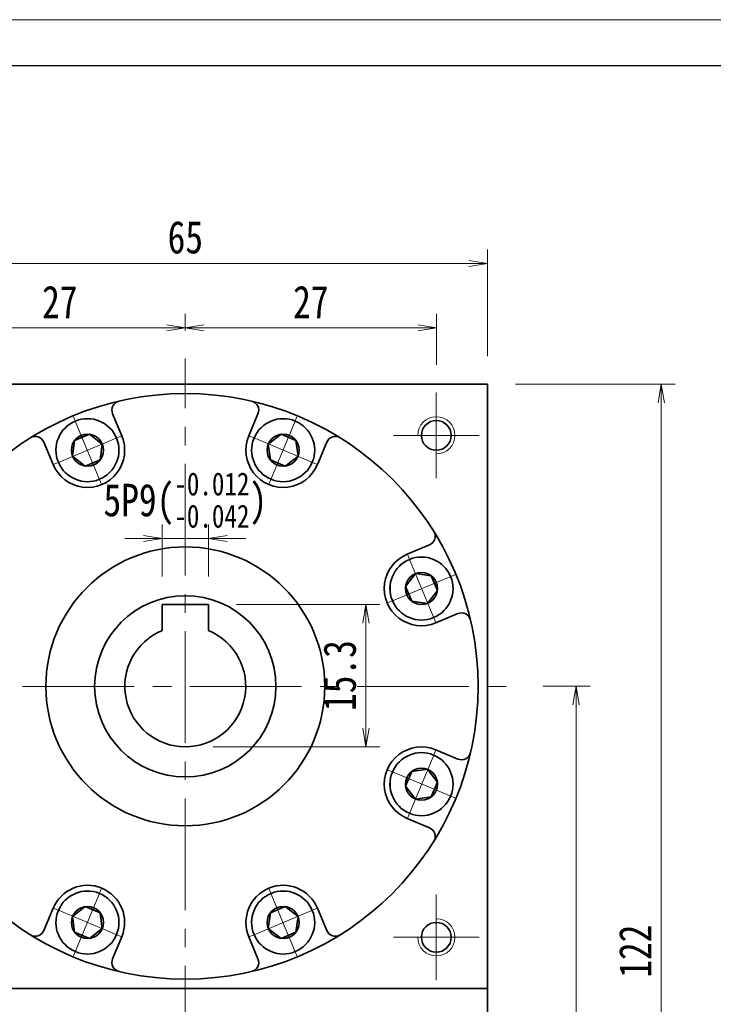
# Model space of a CAD drawing. Header units: millimetres. Extents: x -2 to 442, y 0 to 295.
# Tile 5 of 5: x 253 to 327, y 189 to 295. Entities that reach past the tile are written whole.
import ezdxf

# ---------------------------------------------------------------- set-up
doc = ezdxf.new("R2010")
doc.units = ezdxf.units.MM
doc.linetypes.add('点画线', pattern=[18, 12, -2, 2, -2])
for name, color, linetype, lineweight in [('中心线层', 1, '点画线', 18), ('图框_外框线', 7, 'Continuous', 18), ('尺寸线层', 3, 'Continuous', 18), ('粗实线层', 7, 'Continuous', 35)]:
    doc.layers.add(name, color=color, linetype=linetype, lineweight=lineweight)
doc.styles.add('宋体', font='txt', dxfattribs={"width": 0.8})
doc.dimstyles.new('A水平标注$0', dxfattribs={"dimtxt": 3.5, "dimasz": 2, "dimexe": 1.5, "dimexo": 3, "dimgap": 1.1, "dimtad": 1, "dimtoh": 1, "dimdec": 4, "dimdsep": 46, "dimtxsty": '宋体', "dimblk": 'OPEN', "dimcen": 3, "dimclrd": 3, "dimclre": 3, "dimclrt": 6, "dimadec": 0, "dimazin": 0, "dimtm": 1e-09, "dimtfac": 1, "dimtdec": 4, "dimtix": 1, "dimtmove": 0, "dimatfit": 3, "dimldrblk": 'OPEN', "dimfxl": 0, "dimlwd": 13, "dimlwe": 13, "dimarcsym": 0})

# ---------------------------------------------------------------- blocks, each defined once
blk = doc.blocks.new('_Open')
at = {"color": 0, "linetype": 'ByBlock', "lineweight": -2}
for p, q in [((-1, 0.167), (0, 0)), ((-1, -0.167), (0, 0)), ((0, 0), (-1, 0))]:
    blk.add_line(p, q, dxfattribs=at)
blk = doc.blocks.new('*D11')
at = {"layer": 'Defpoints', "color": 0}
for p in [(270.54, 262.27), (270.54, 258.98), (243.54, 255.31)]:
    blk.add_point(p, dxfattribs=at)
at = {"layer": '尺寸线层', "color": 3, "lineweight": 13}
for p, q in [((243.54, 258.31), (243.54, 263.77)), ((270.54, 261.98), (270.54, 263.77)), ((245.54, 262.27), (268.54, 262.27))]:
    blk.add_line(p, q, dxfattribs=at)
at = {"layer": '尺寸线层', "color": 3, "lineweight": 13, "xscale": 2, "yscale": 2, "zscale": 2, "rotation": 180}
blk.add_blockref('_Open', (243.54, 262.27), dxfattribs=at)
at = {"layer": '尺寸线层', "color": 3, "lineweight": 13, "xscale": 2, "yscale": 2, "zscale": 2}
blk.add_blockref('_Open', (270.54, 262.27), dxfattribs=at)
at = {"layer": '尺寸线层', "color": 6, "insert": (257.04, 265.06), "char_height": 3.5, "attachment_point": 5, "style": '宋体'}
blk.add_mtext('27', dxfattribs=at)
blk = doc.blocks.new('*D12')
at = {"layer": 'Defpoints', "color": 0}
for p in [(297.54, 262.27), (270.54, 258.98), (297.54, 255.31)]:
    blk.add_point(p, dxfattribs=at)
at = {"layer": '尺寸线层', "color": 3, "lineweight": 13}
for p, q in [((270.54, 261.98), (270.54, 263.77)), ((297.54, 258.31), (297.54, 263.77)), ((272.54, 262.27), (295.54, 262.27))]:
    blk.add_line(p, q, dxfattribs=at)
at = {"layer": '尺寸线层', "color": 3, "lineweight": 13, "xscale": 2, "yscale": 2, "zscale": 2, "rotation": 180}
blk.add_blockref('_Open', (270.54, 262.27), dxfattribs=at)
at = {"layer": '尺寸线层', "color": 3, "lineweight": 13, "xscale": 2, "yscale": 2, "zscale": 2}
blk.add_blockref('_Open', (297.54, 262.27), dxfattribs=at)
at = {"layer": '尺寸线层', "color": 6, "insert": (284.04, 265.06), "char_height": 3.5, "attachment_point": 5, "style": '宋体'}
blk.add_mtext('27', dxfattribs=at)
blk = doc.blocks.new('*D16')
at = {"layer": 'Defpoints', "color": 0}
for p in [(303.04, 269.19), (238.04, 256.21), (303.04, 256.21)]:
    blk.add_point(p, dxfattribs=at)
at = {"layer": '尺寸线层', "color": 3, "lineweight": 13}
for p, q in [((238.04, 259.21), (238.04, 270.69)), ((303.04, 259.21), (303.04, 270.69)), ((240.04, 269.19), (301.04, 269.19))]:
    blk.add_line(p, q, dxfattribs=at)
at = {"layer": '尺寸线层', "color": 3, "lineweight": 13, "xscale": 2, "yscale": 2, "zscale": 2, "rotation": 180}
blk.add_blockref('_Open', (238.04, 269.19), dxfattribs=at)
at = {"layer": '尺寸线层', "color": 3, "lineweight": 13, "xscale": 2, "yscale": 2, "zscale": 2}
blk.add_blockref('_Open', (303.04, 269.19), dxfattribs=at)
at = {"layer": '尺寸线层', "color": 6, "insert": (270.54, 272), "char_height": 3.5, "attachment_point": 5, "style": '宋体'}
blk.add_mtext('65', dxfattribs=at)
blk = doc.blocks.new('*X5')
at = {"layer": '中心线层', "linetype": '点画线', "lineweight": 18}
for p, q in [((0, -3.89), (0, 3.89)), ((-3.89, 0), (3.89, 0))]:
    blk.add_line(p, q, dxfattribs=at)
at = {"layer": '粗实线层'}
for p, q in [((-1.73, 0), (-0.87, 1.5)), ((-0.87, 1.5), (0.87, 1.5)), ((1.73, 0), (0.87, 1.5)), ((1.73, 0), (0.87, 1.5)), ((-1.73, 0), (-0.87, -1.5)), ((1.73, 0), (0.87, -1.5)), ((-0.87, -1.5), (0.87, -1.5))]:
    blk.add_line(p, q, dxfattribs=at)
blk.add_circle((0, 0), 1.73, dxfattribs=at)
for start, end in [(0, 180), (180, 360)]:
    blk.add_arc((0, 0), 3.39, start, end, dxfattribs=at)
blk = doc.blocks.new('*D17')
at = {"layer": 'Defpoints', "color": 0}
for p in [(268.04, 239.61), (268.04, 232.51), (273.04, 232.51)]:
    blk.add_point(p, dxfattribs=at)
at = {"layer": '尺寸线层', "color": 3, "lineweight": 13}
for p, q in [((268.04, 235.51), (268.04, 241.11)), ((273.04, 235.51), (273.04, 241.11)), ((266.04, 239.61), (264.04, 239.61)), ((273.04, 239.61), (268.04, 239.61)), ((275.04, 239.61), (277.04, 239.61))]:
    blk.add_line(p, q, dxfattribs=at)
at = {"layer": '尺寸线层', "color": 3, "lineweight": 13, "xscale": 2, "yscale": 2, "zscale": 2}
blk.add_blockref('_Open', (268.04, 239.61), dxfattribs=at)
at = {"layer": '尺寸线层', "color": 3, "lineweight": 13, "xscale": 2, "yscale": 2, "zscale": 2, "rotation": 180}
blk.add_blockref('_Open', (273.04, 239.61), dxfattribs=at)
at = {"layer": '尺寸线层', "color": 6, "insert": (270.54, 243.75), "char_height": 3.5, "attachment_point": 5, "style": '宋体'}
blk.add_mtext('{\\A1;\\A1;5P9({\\H0.707107x;\\S-0.012^ -0.042;})}', dxfattribs=at)
blk = doc.blocks.new('*D18')
at = {"layer": 'Defpoints', "color": 0}
for p in [(273.04, 232.51), (270.54, 217.21), (289.97, 217.21)]:
    blk.add_point(p, dxfattribs=at)
at = {"layer": '尺寸线层', "color": 3, "lineweight": 13}
for p, q in [((276.04, 232.51), (291.47, 232.51)), ((289.97, 230.51), (289.97, 219.21)), ((273.54, 217.21), (291.47, 217.21))]:
    blk.add_line(p, q, dxfattribs=at)
at = {"layer": '尺寸线层', "color": 3, "lineweight": 13, "xscale": 2, "yscale": 2, "zscale": 2}
for p, rotation in [((289.97, 232.51), 90), ((289.97, 217.21), 270)]:
    blk.add_blockref('_Open', p, dxfattribs=dict(at, rotation=rotation))
at = {"layer": '尺寸线层', "color": 6, "insert": (287.16, 224.86), "char_height": 3.5, "attachment_point": 5, "rotation": 90, "style": '宋体'}
blk.add_mtext('15.3', dxfattribs=at)
blk = doc.blocks.new('*D24')
at = {"layer": 'Defpoints', "color": 0}
for p in [(306.04, 223.71), (303.04, 134.21), (312.57, 134.21)]:
    blk.add_point(p, dxfattribs=at)
at = {"layer": '尺寸线层', "color": 3, "lineweight": 13}
for p, q in [((309.04, 223.71), (314.07, 223.71)), ((312.57, 221.71), (312.57, 136.21)), ((306.04, 134.21), (314.07, 134.21))]:
    blk.add_line(p, q, dxfattribs=at)
at = {"layer": '尺寸线层', "color": 3, "lineweight": 13, "xscale": 2, "yscale": 2, "zscale": 2}
for p, rotation in [((312.57, 223.71), 90), ((312.57, 134.21), 270)]:
    blk.add_blockref('_Open', p, dxfattribs=dict(at, rotation=rotation))
at = {"layer": '尺寸线层', "color": 6, "insert": (309.76, 178.96), "char_height": 3.5, "attachment_point": 5, "rotation": 90, "style": '宋体'}
blk.add_mtext('89.5', dxfattribs=at)
blk = doc.blocks.new('*D25')
at = {"layer": 'Defpoints', "color": 0}
for p in [(303.04, 256.21), (303.04, 134.21), (321.74, 134.21)]:
    blk.add_point(p, dxfattribs=at)
at = {"layer": '尺寸线层', "color": 3, "lineweight": 13}
for p, q in [((306.04, 256.21), (323.24, 256.21)), ((321.74, 254.21), (321.74, 136.21)), ((306.04, 134.21), (323.24, 134.21))]:
    blk.add_line(p, q, dxfattribs=at)
at = {"layer": '尺寸线层', "color": 3, "lineweight": 13, "xscale": 2, "yscale": 2, "zscale": 2}
for p, rotation in [((321.74, 256.21), 90), ((321.74, 134.21), 270)]:
    blk.add_blockref('_Open', p, dxfattribs=dict(at, rotation=rotation))
at = {"layer": '尺寸线层', "color": 6, "insert": (318.93, 195.21), "char_height": 3.5, "attachment_point": 5, "rotation": 90, "style": '宋体'}
blk.add_mtext('122', dxfattribs=at)

msp = doc.modelspace()

# ---------------------------------------------------------------- linework, layer by layer
at = {"layer": '中心线层'}
for p, q in [((270.53776, 127.6307), (270.53776, 258.97796)), ((297.53776, 255.3057), (297.53776, 246.1057)), ((292.93776, 250.7057), (302.13776, 250.7057)), ((235.03776, 223.7057), (306.03776, 223.7057)), ((297.53776, 201.3057), (297.53776, 192.1057)), ((302.13776, 196.7057), (292.93776, 196.7057))]:
    msp.add_line(p, q, dxfattribs=at)
at = {"layer": '粗实线层'}
for p, q in [((238.03776, 256.2057), (303.03776, 256.2057)), ((303.03776, 191.2057), (303.03776, 256.2057)), ((263.70949, 250.64313), (262.71934, 253.03355)), ((277.36604, 250.64313), (278.35619, 253.03355)), ((256.31845, 247.58166), (255.32831, 249.97208)), ((284.75708, 247.58166), (285.74722, 249.97208)), ((294.41372, 237.92502), (296.80414, 238.91516)), ((273.03776, 232.5057), (268.03776, 232.5057)), ((268.03776, 232.5057), (268.03776, 229.7057)), ((273.03776, 232.5057), (273.03776, 229.7057)), ((297.47519, 230.53398), (299.86561, 231.52413)), ((297.47519, 216.87743), (299.86561, 215.88728)), ((294.41372, 209.48639), (296.80414, 208.49625)), ((256.31845, 199.82975), (255.32831, 197.43933)), ((284.75708, 199.82975), (285.74722, 197.43933)), ((263.70949, 196.76828), (262.71934, 194.37786)), ((277.36604, 196.76828), (278.35619, 194.37786)), ((238.03776, 191.2057), (303.03776, 191.2057)), ((303.03776, 191.2057), (303.03776, 159.2057))]:
    msp.add_line(p, q, dxfattribs=at)
for centre, radius in [((270.53776, 223.7057), 31.5), ((297.53776, 250.7057), 1.6), ((270.53776, 223.7057), 15), ((270.53776, 223.7057), 9.75), ((297.53776, 196.7057), 1.6)]:
    msp.add_circle(centre, radius, dxfattribs=at)
for centre, radius, start, end in [((263.64322, 253.41623), 1, 103.0645374, 202.5000542), ((277.43231, 253.41623), 1, 337.4999458, 76.9354625), ((254.40443, 249.5894), 1, 22.4999458, 121.9354625), ((260.01397, 249.11239), 4, 202.5, 22.5), ((281.06156, 249.11239), 4, 157.5, 337.5), ((286.6711, 249.5894), 1, 58.0645374, 157.5000542), ((296.42146, 239.83904), 1, 292.4999458, 31.9354625), ((295.94445, 234.2295), 4, 112.5, 292.5), ((300.24829, 230.60025), 1, 13.0645374, 112.5000542), ((270.53776, 223.7057), 6.5, 112.6198649, 67.3801351), ((295.94445, 213.18191), 4, 67.5, 247.5), ((300.24829, 216.81116), 1, 247.4999458, 346.9354625), ((296.42146, 207.57237), 1, 328.0645374, 67.5000542), ((260.01397, 198.29902), 4, 337.5, 157.5), ((281.06156, 198.29902), 4, 22.5, 202.5), ((254.40443, 197.82201), 1, 238.0645374, 337.5000542), ((286.6711, 197.82201), 1, 202.4999458, 301.9354625), ((263.64322, 193.99518), 1, 157.4999458, 256.9354625), ((277.43231, 193.99518), 1, 283.0645374, 22.5000542)]:
    msp.add_arc(centre, radius, start, end, dxfattribs=at)
at = {"layer": '粗实线层', "lineweight": 18}
for centre, start, end in [((297.53776, 250.7057), 270, 180), ((297.53776, 196.7057), 180, 90)]:
    msp.add_arc(centre, 2, start, end, dxfattribs=at)

# ---------------------------------------------------------------- dimensions: what is measured, and where the dimension line sits
at = {"layer": '尺寸线层'}
for base, p1, p2, picture, middle in [((303.03776, 269.18781), (238.03776, 256.2057), (303.03776, 256.2057), '*D16', (270.53776, 271.9987)), ((270.53776, 262.26992), (243.53776, 255.3057), (270.53776, 258.97796), '*D11', (257.03776, 265.06127)), ((297.53776, 262.26992), (270.53776, 258.97796), (297.53776, 255.3057), '*D12', (284.03776, 265.06127))]:
    dim = msp.add_linear_dim(base=base, p1=p1, p2=p2, dimstyle='A水平标注$0', override={"dimblk": 'Open', "dimtfill": 1, "dimtfillclr": 256}, dxfattribs=at)
    dim.commit()
    dim.dimension.update_dxf_attribs({"geometry": picture, "text_midpoint": middle})
for base, p1, picture, middle in [((321.73555, 134.2057), (303.03776, 256.2057), '*D25', (318.93443, 195.2057)), ((312.57063, 134.2057), (306.03776, 223.7057), '*D24', (309.75974, 178.9557))]:
    dim = msp.add_linear_dim(base=base, p1=p1, p2=(303.03776, 134.2057), angle=270, dimstyle='A水平标注$0', dxfattribs=at)
    dim.commit()
    dim.dimension.update_dxf_attribs({"geometry": picture, "text_midpoint": middle})
dim = msp.add_linear_dim(base=(289.96612, 217.2057), p1=(273.03776, 232.5057), p2=(270.53776, 217.2057), angle=270, dimstyle='A水平标注$0', override={"dimblk": 'Open', "dimtfill": 1, "dimtfillclr": 256}, dxfattribs=at)
dim.commit()
dim.dimension.update_dxf_attribs({"geometry": '*D18', "text_midpoint": (287.15523, 224.8557)})

# ---------------------------------------------------------------- next in the draw order: wipeouts: each hides what was drawn before it
for points in [[(263.14592, 250.40969), (263.13781, 250.42911), (263.12957, 250.44849), (263.12121, 250.46781), (263.11273, 250.48708), (263.10414, 250.50629), (263.09542, 250.52546), (263.08659, 250.54456), (263.07764, 250.56362), (263.06856, 250.58261), (263.05938, 250.60155), (263.05007, 250.62044), (263.04065, 250.63926), (263.03111, 250.65803), (263.02145, 250.67673), (263.01168, 250.69538), (263.00179, 250.71396), (262.99179, 250.73249), (262.98167, 250.75095), (262.97144, 250.76935), (262.96109, 250.78768), (262.95063, 250.80595), (262.94006, 250.82415), (262.92937, 250.84229), (262.91857, 250.86036), (262.90766, 250.87836), (262.89664, 250.8963), (262.8855, 250.91417), (262.87426, 250.93196), (262.86291, 250.94969), (262.85144, 250.96735), (262.85144, 250.96735), (262.76285, 251.09627), (262.66839, 251.22098), (262.56829, 251.34119), (262.46275, 251.45666), (262.35199, 251.56713), (262.23626, 251.67238), (262.11579, 251.77218), (261.99085, 251.86631), (261.86169, 251.95458), (261.72861, 252.03679), (261.59187, 252.11278), (261.45177, 252.18238), (261.30861, 252.24544), (261.16269, 252.30183), (261.01433, 252.35143), (260.86383, 252.39413), (260.71153, 252.42985), (260.55774, 252.4585), (260.4028, 252.48002), (260.24702, 252.49437), (260.09075, 252.50152), (259.93431, 252.50146), (259.77805, 252.49417), (259.62229, 252.47969), (259.46736, 252.45803), (259.31359, 252.42925), (259.16132, 252.39341), (259.01086, 252.35058), (258.86254, 252.30086), (258.71667, 252.24434), (258.71667, 252.24434), (258.57357, 252.18116), (258.43353, 252.11144), (258.29685, 252.03534), (258.16383, 251.95301), (258.03476, 251.86463), (257.90989, 251.77039), (257.78951, 251.67049), (257.67386, 251.56515), (257.5632, 251.45458), (257.45776, 251.33902), (257.35776, 251.21872), (257.26341, 251.09394), (257.17492, 250.96494), (257.09248, 250.83199), (257.01626, 250.69538), (256.94643, 250.5554), (256.88312, 250.41235), (256.82648, 250.26652), (256.77663, 250.11825), (256.73367, 249.96782), (256.6977, 249.81558), (256.66879, 249.66184), (256.64701, 249.50693), (256.63239, 249.35118), (256.62497, 249.19492), (256.62478, 249.03849), (256.63179, 248.88221), (256.64601, 248.72642), (256.66741, 248.57146), (256.69592, 248.41765), (256.69592, 248.41765), (256.7003, 248.39706), (256.70481, 248.37649), (256.70944, 248.35596), (256.7142, 248.33545), (256.71909, 248.31497), (256.72411, 248.29453), (256.72925, 248.27411), (256.73452, 248.25373), (256.73991, 248.23338), (256.74543, 248.21307), (256.75108, 248.19279), (256.75686, 248.17255), (256.76276, 248.15234), (256.76878, 248.13217), (256.77493, 248.11203), (256.7812, 248.09194), (256.7876, 248.07188), (256.79413, 248.05187), (256.80077, 248.03189), (256.80755, 248.01196), (256.81444, 247.99207), (256.82146, 247.97222), (256.8286, 247.95242), (256.83587, 247.93266), (256.84325, 247.91295), (256.85076, 247.89328), (256.85839, 247.87366), (256.86615, 247.85409), (256.87402, 247.83457), (256.88202, 247.81509), (256.88202, 247.81509), (256.95421, 247.65296), (257.03478, 247.49482), (257.12352, 247.34112), (257.22018, 247.19227), (257.3245, 247.04869), (257.43619, 246.91076), (257.55495, 246.77887), (257.68045, 246.65337), (257.81234, 246.53462), (257.95027, 246.42292), (258.09385, 246.3186), (258.2427, 246.22194), (258.3964, 246.1332), (258.55454, 246.05263), (258.71667, 245.98044), (258.88236, 245.91684), (259.05116, 245.86199), (259.22259, 245.81606), (259.39619, 245.77916), (259.57149, 245.75139), (259.74799, 245.73284), (259.92523, 245.72355), (260.10271, 245.72355), (260.27995, 245.73284), (260.45645, 245.75139), (260.63175, 245.77916), (260.80535, 245.81606), (260.97678, 245.86199), (261.14558, 245.91684), (261.31127, 245.98044), (261.31127, 245.98044), (261.4734, 246.05263), (261.63154, 246.1332), (261.78524, 246.22194), (261.93409, 246.3186), (262.07767, 246.42292), (262.2156, 246.53462), (262.34749, 246.65337), (262.47299, 246.77887), (262.59175, 246.91076), (262.70344, 247.04869), (262.80776, 247.19227), (262.90442, 247.34112), (262.99316, 247.49482), (263.07373, 247.65296), (263.14592, 247.81509), (263.20952, 247.98079), (263.26437, 248.14958), (263.3103, 248.32101), (263.3472, 248.49461), (263.37497, 248.66991), (263.39352, 248.84642), (263.40281, 249.02365), (263.40281, 249.20113), (263.39352, 249.37837), (263.37497, 249.55488), (263.3472, 249.73017), (263.3103, 249.90377), (263.26437, 250.0752), (263.20952, 250.244)], [(284.19351, 247.81509), (284.20151, 247.83457), (284.20938, 247.85409), (284.21713, 247.87366), (284.22477, 247.89328), (284.23227, 247.91295), (284.23966, 247.93266), (284.24693, 247.95242), (284.25407, 247.97222), (284.26109, 247.99207), (284.26798, 248.01196), (284.27475, 248.03189), (284.2814, 248.05187), (284.28793, 248.07188), (284.29432, 248.09194), (284.3006, 248.11203), (284.30675, 248.13217), (284.31277, 248.15234), (284.31867, 248.17255), (284.32445, 248.19279), (284.33009, 248.21307), (284.33562, 248.23338), (284.34101, 248.25373), (284.34628, 248.27411), (284.35142, 248.29453), (284.35644, 248.31497), (284.36133, 248.33545), (284.36609, 248.35596), (284.37072, 248.37649), (284.37523, 248.39706), (284.3796, 248.41765), (284.3796, 248.41765), (284.40812, 248.57146), (284.42951, 248.72642), (284.44374, 248.88221), (284.45075, 249.03849), (284.45055, 249.19492), (284.44314, 249.35118), (284.42852, 249.50693), (284.40674, 249.66184), (284.37783, 249.81558), (284.34185, 249.96782), (284.2989, 250.11825), (284.24905, 250.26652), (284.19241, 250.41235), (284.1291, 250.5554), (284.05927, 250.69538), (283.98305, 250.83199), (283.9006, 250.96494), (283.81212, 251.09394), (283.71777, 251.21872), (283.61777, 251.33902), (283.51233, 251.45458), (283.40166, 251.56515), (283.28602, 251.67049), (283.16564, 251.77039), (283.04077, 251.86463), (282.91169, 251.95301), (282.77868, 252.03534), (282.642, 252.11144), (282.50196, 252.18116), (282.35886, 252.24434), (282.35886, 252.24434), (282.21299, 252.30086), (282.06466, 252.35058), (281.91421, 252.39341), (281.76193, 252.42925), (281.60817, 252.45803), (281.45324, 252.47969), (281.29748, 252.49417), (281.14121, 252.50146), (280.98478, 252.50152), (280.82851, 252.49437), (280.67273, 252.48002), (280.51779, 252.4585), (280.364, 252.42985), (280.21169, 252.39413), (280.0612, 252.35143), (279.91284, 252.30183), (279.76692, 252.24544), (279.62376, 252.18238), (279.48366, 252.11278), (279.34692, 252.03679), (279.21383, 251.95458), (279.08468, 251.86631), (278.95974, 251.77218), (278.83927, 251.67238), (278.72354, 251.56713), (278.61278, 251.45666), (278.50724, 251.34119), (278.40713, 251.22098), (278.31268, 251.09627), (278.22409, 250.96735), (278.22409, 250.96735), (278.21262, 250.94969), (278.20127, 250.93196), (278.19002, 250.91417), (278.17889, 250.8963), (278.16787, 250.87836), (278.15696, 250.86036), (278.14616, 250.84229), (278.13547, 250.82415), (278.1249, 250.80595), (278.11444, 250.78768), (278.10409, 250.76935), (278.09386, 250.75095), (278.08374, 250.73249), (278.07374, 250.71396), (278.06385, 250.69538), (278.05408, 250.67673), (278.04442, 250.65803), (278.03488, 250.63926), (278.02546, 250.62044), (278.01615, 250.60155), (278.00696, 250.58261), (277.99789, 250.56362), (277.98894, 250.54456), (277.98011, 250.52546), (277.97139, 250.50629), (277.96279, 250.48708), (277.95432, 250.46781), (277.94596, 250.44849), (277.93772, 250.42911), (277.92961, 250.40969), (277.92961, 250.40969), (277.866, 250.244), (277.81116, 250.0752), (277.76522, 249.90377), (277.72832, 249.73017), (277.70056, 249.55488), (277.68201, 249.37837), (277.67272, 249.20113), (277.67272, 249.02365), (277.68201, 248.84642), (277.70056, 248.66991), (277.72832, 248.49461), (277.76522, 248.32101), (277.81116, 248.14958), (277.866, 247.98079), (277.92961, 247.81509), (278.00179, 247.65296), (278.08237, 247.49482), (278.17111, 247.34112), (278.26777, 247.19227), (278.37209, 247.04869), (278.48378, 246.91076), (278.60254, 246.77887), (278.72804, 246.65337), (278.85993, 246.53462), (278.99786, 246.42292), (279.14144, 246.3186), (279.29029, 246.22194), (279.44399, 246.1332), (279.60213, 246.05263), (279.76426, 245.98044), (279.76426, 245.98044), (279.92995, 245.91684), (280.09875, 245.86199), (280.27018, 245.81606), (280.44378, 245.77916), (280.61907, 245.75139), (280.79558, 245.73284), (280.97282, 245.72355), (281.1503, 245.72355), (281.32754, 245.73284), (281.50404, 245.75139), (281.67934, 245.77916), (281.85294, 245.81606), (282.02437, 245.86199), (282.19316, 245.91684), (282.35886, 245.98044), (282.52099, 246.05263), (282.67913, 246.1332), (282.83283, 246.22194), (282.98168, 246.3186), (283.12526, 246.42292), (283.26319, 246.53462), (283.39508, 246.65337), (283.52058, 246.77887), (283.63933, 246.91076), (283.75103, 247.04869), (283.85535, 247.19227), (283.95201, 247.34112), (284.04075, 247.49482), (284.12132, 247.65296)], [(297.24175, 231.09755), (297.26117, 231.10566), (297.28055, 231.1139), (297.29987, 231.12226), (297.31914, 231.13073), (297.33835, 231.13933), (297.35752, 231.14805), (297.37662, 231.15688), (297.39568, 231.16583), (297.41467, 231.1749), (297.43361, 231.18409), (297.4525, 231.1934), (297.47132, 231.20282), (297.49009, 231.21236), (297.50879, 231.22202), (297.52744, 231.23179), (297.54602, 231.24168), (297.56455, 231.25168), (297.58301, 231.2618), (297.6014, 231.27203), (297.61974, 231.28238), (297.63801, 231.29284), (297.65621, 231.30341), (297.67435, 231.3141), (297.69242, 231.3249), (297.71042, 231.33581), (297.72836, 231.34683), (297.74622, 231.35796), (297.76402, 231.36921), (297.78175, 231.38056), (297.7994, 231.39203), (297.7994, 231.39203), (297.92833, 231.48062), (298.05304, 231.57507), (298.17325, 231.67518), (298.28872, 231.78072), (298.39919, 231.89148), (298.50444, 232.00721), (298.60424, 232.12768), (298.69837, 232.25262), (298.78664, 232.38177), (298.86885, 232.51486), (298.94484, 232.6516), (299.01444, 232.7917), (299.0775, 232.93486), (299.13389, 233.08078), (299.18349, 233.22914), (299.22619, 233.37963), (299.26191, 233.53194), (299.29056, 233.68573), (299.31208, 233.84067), (299.32643, 233.99645), (299.33358, 234.15272), (299.33352, 234.30915), (299.32623, 234.46542), (299.31175, 234.62118), (299.29009, 234.77611), (299.26131, 234.92987), (299.22547, 235.08215), (299.18264, 235.23261), (299.13292, 235.38093), (299.0764, 235.5268), (299.0764, 235.5268), (299.01322, 235.6699), (298.9435, 235.80994), (298.8674, 235.94662), (298.78507, 236.07963), (298.69669, 236.20871), (298.60245, 236.33358), (298.50255, 236.45396), (298.39721, 236.5696), (298.28664, 236.68027), (298.17108, 236.78571), (298.05078, 236.88571), (297.926, 236.98006), (297.797, 237.06854), (297.66405, 237.15099), (297.52744, 237.22721), (297.38746, 237.29704), (297.24441, 237.36035), (297.09858, 237.41699), (296.9503, 237.46684), (296.79988, 237.50979), (296.64764, 237.54577), (296.4939, 237.57468), (296.33899, 237.59646), (296.18324, 237.61108), (296.02698, 237.61849), (295.87055, 237.61869), (295.71427, 237.61168), (295.55848, 237.59746), (295.40352, 237.57606), (295.24971, 237.54754), (295.24971, 237.54754), (295.22911, 237.54317), (295.20855, 237.53866), (295.18802, 237.53403), (295.16751, 237.52927), (295.14703, 237.52438), (295.12659, 237.51936), (295.10617, 237.51422), (295.08579, 237.50895), (295.06544, 237.50356), (295.04513, 237.49803), (295.02485, 237.49239), (295.00461, 237.48661), (294.9844, 237.48071), (294.96423, 237.47469), (294.94409, 237.46854), (294.924, 237.46227), (294.90394, 237.45587), (294.88393, 237.44934), (294.86395, 237.44269), (294.84402, 237.43592), (294.82413, 237.42903), (294.80428, 237.42201), (294.78448, 237.41487), (294.76472, 237.4076), (294.74501, 237.40022), (294.72534, 237.39271), (294.70572, 237.38507), (294.68615, 237.37732), (294.66663, 237.36945), (294.64715, 237.36145), (294.64715, 237.36145), (294.48502, 237.28926), (294.32688, 237.20869), (294.17318, 237.11995), (294.02433, 237.02329), (293.88075, 236.91897), (293.74282, 236.80728), (293.61093, 236.68852), (293.48543, 236.56302), (293.36668, 236.43113), (293.25498, 236.2932), (293.15066, 236.14962), (293.054, 236.00077), (292.96526, 235.84707), (292.88469, 235.68893), (292.8125, 235.5268), (292.7489, 235.3611), (292.69405, 235.19231), (292.64812, 235.02088), (292.61122, 234.84728), (292.58345, 234.67198), (292.5649, 234.49548), (292.55561, 234.31824), (292.55561, 234.14076), (292.5649, 233.96352), (292.58345, 233.78702), (292.61122, 233.61172), (292.64812, 233.43812), (292.69405, 233.26669), (292.7489, 233.09789), (292.8125, 232.9322), (292.8125, 232.9322), (292.88469, 232.77007), (292.96526, 232.61193), (293.054, 232.45823), (293.15066, 232.30938), (293.25498, 232.1658), (293.36668, 232.02787), (293.48543, 231.89598), (293.61093, 231.77048), (293.74282, 231.65172), (293.88075, 231.54003), (294.02433, 231.43571), (294.17318, 231.33905), (294.32688, 231.25031), (294.48502, 231.16973), (294.64715, 231.09755), (294.81285, 231.03394), (294.98164, 230.9791), (295.15307, 230.93317), (295.32667, 230.89626), (295.50197, 230.8685), (295.67848, 230.84995), (295.85571, 230.84066), (296.03319, 230.84066), (296.21043, 230.84995), (296.38694, 230.8685), (296.56223, 230.89626), (296.73583, 230.93317), (296.90726, 230.9791), (297.07606, 231.03394)], [(294.64715, 210.04996), (294.66663, 210.04196), (294.68615, 210.03409), (294.70572, 210.02634), (294.72534, 210.0187), (294.74501, 210.01119), (294.76472, 210.00381), (294.78448, 209.99654), (294.80428, 209.9894), (294.82413, 209.98238), (294.84402, 209.97549), (294.86395, 209.96871), (294.88393, 209.96207), (294.90394, 209.95554), (294.924, 209.94914), (294.94409, 209.94287), (294.96423, 209.93672), (294.9844, 209.9307), (295.00461, 209.9248), (295.02485, 209.91902), (295.04513, 209.91338), (295.06544, 209.90785), (295.08579, 209.90246), (295.10617, 209.89719), (295.12659, 209.89205), (295.14703, 209.88703), (295.16751, 209.88214), (295.18802, 209.87738), (295.20855, 209.87275), (295.22911, 209.86824), (295.24971, 209.86386), (295.24971, 209.86386), (295.40352, 209.83535), (295.55848, 209.81395), (295.71427, 209.79973), (295.87055, 209.79272), (296.02698, 209.79292), (296.18324, 209.80033), (296.33899, 209.81495), (296.4939, 209.83673), (296.64764, 209.86564), (296.79988, 209.90162), (296.9503, 209.94457), (297.09858, 209.99442), (297.24441, 210.05106), (297.38746, 210.11437), (297.52744, 210.1842), (297.66405, 210.26042), (297.797, 210.34287), (297.926, 210.43135), (298.05078, 210.5257), (298.17108, 210.6257), (298.28664, 210.73114), (298.39721, 210.8418), (298.50255, 210.95745), (298.60245, 211.07783), (298.69669, 211.2027), (298.78507, 211.33177), (298.8674, 211.46479), (298.9435, 211.60147), (299.01322, 211.74151), (299.0764, 211.88461), (299.0764, 211.88461), (299.13292, 212.03048), (299.18264, 212.1788), (299.22547, 212.32926), (299.26131, 212.48153), (299.29009, 212.6353), (299.31175, 212.79023), (299.32623, 212.94599), (299.33352, 213.10226), (299.33358, 213.25869), (299.32643, 213.41496), (299.31208, 213.57074), (299.29056, 213.72568), (299.26191, 213.87947), (299.22619, 214.03177), (299.18349, 214.18227), (299.13389, 214.33063), (299.0775, 214.47655), (299.01444, 214.61971), (298.94484, 214.75981), (298.86885, 214.89655), (298.78664, 215.02963), (298.69837, 215.15879), (298.60424, 215.28373), (298.50444, 215.4042), (298.39919, 215.51993), (298.28872, 215.63069), (298.17325, 215.73623), (298.05304, 215.83634), (297.92833, 215.93079), (297.7994, 216.01938), (297.7994, 216.01938), (297.78175, 216.03085), (297.76402, 216.0422), (297.74622, 216.05345), (297.72836, 216.06458), (297.71042, 216.0756), (297.69242, 216.08651), (297.67435, 216.09731), (297.65621, 216.108), (297.63801, 216.11857), (297.61974, 216.12903), (297.6014, 216.13938), (297.58301, 216.14961), (297.56455, 216.15973), (297.54602, 216.16973), (297.52744, 216.17962), (297.50879, 216.18939), (297.49009, 216.19905), (297.47132, 216.20859), (297.4525, 216.21801), (297.43361, 216.22732), (297.41467, 216.2365), (297.39568, 216.24558), (297.37662, 216.25453), (297.35752, 216.26336), (297.33835, 216.27208), (297.31914, 216.28067), (297.29987, 216.28915), (297.28055, 216.29751), (297.26117, 216.30575), (297.24175, 216.31386), (297.24175, 216.31386), (297.07606, 216.37746), (296.90726, 216.43231), (296.73583, 216.47824), (296.56223, 216.51514), (296.38694, 216.54291), (296.21043, 216.56146), (296.03319, 216.57075), (295.85571, 216.57075), (295.67848, 216.56146), (295.50197, 216.54291), (295.32667, 216.51514), (295.15307, 216.47824), (294.98164, 216.43231), (294.81285, 216.37746), (294.64715, 216.31386), (294.48502, 216.24167), (294.32688, 216.1611), (294.17318, 216.07236), (294.02433, 215.9757), (293.88075, 215.87138), (293.74282, 215.75969), (293.61093, 215.64093), (293.48543, 215.51543), (293.36668, 215.38354), (293.25498, 215.24561), (293.15066, 215.10203), (293.054, 214.95318), (292.96526, 214.79948), (292.88469, 214.64134), (292.8125, 214.47921), (292.8125, 214.47921), (292.7489, 214.31352), (292.69405, 214.14472), (292.64812, 213.97329), (292.61122, 213.79969), (292.58345, 213.62439), (292.5649, 213.44789), (292.55561, 213.27065), (292.55561, 213.09317), (292.5649, 212.91593), (292.58345, 212.73943), (292.61122, 212.56413), (292.64812, 212.39053), (292.69405, 212.2191), (292.7489, 212.05031), (292.8125, 211.88461), (292.88469, 211.72248), (292.96526, 211.56434), (293.054, 211.41064), (293.15066, 211.26179), (293.25498, 211.11821), (293.36668, 210.98028), (293.48543, 210.84839), (293.61093, 210.72289), (293.74282, 210.60413), (293.88075, 210.49244), (294.02433, 210.38812), (294.17318, 210.29146), (294.32688, 210.20272), (294.48502, 210.12215)], [(256.88202, 199.59631), (256.87402, 199.57684), (256.86615, 199.55732), (256.85839, 199.53775), (256.85076, 199.51813), (256.84325, 199.49846), (256.83587, 199.47875), (256.8286, 199.45899), (256.82146, 199.43918), (256.81444, 199.41934), (256.80755, 199.39945), (256.80077, 199.37952), (256.79413, 199.35954), (256.7876, 199.33953), (256.7812, 199.31947), (256.77493, 199.29938), (256.76878, 199.27924), (256.76276, 199.25907), (256.75686, 199.23886), (256.75108, 199.21862), (256.74543, 199.19834), (256.73991, 199.17802), (256.73452, 199.15768), (256.72925, 199.13729), (256.72411, 199.11688), (256.71909, 199.09644), (256.7142, 199.07596), (256.70944, 199.05545), (256.70481, 199.03492), (256.7003, 199.01435), (256.69592, 198.99376), (256.69592, 198.99376), (256.66741, 198.83995), (256.64601, 198.68498), (256.63179, 198.5292), (256.62478, 198.37292), (256.62497, 198.21649), (256.63239, 198.06023), (256.64701, 197.90448), (256.66879, 197.74957), (256.6977, 197.59583), (256.73367, 197.44359), (256.77663, 197.29316), (256.82648, 197.14489), (256.88312, 196.99906), (256.94643, 196.85601), (257.01626, 196.71603), (257.09248, 196.57942), (257.17492, 196.44647), (257.26341, 196.31747), (257.35776, 196.19269), (257.45776, 196.07239), (257.5632, 195.95683), (257.67386, 195.84626), (257.78951, 195.74092), (257.90989, 195.64102), (258.03476, 195.54678), (258.16383, 195.4584), (258.29685, 195.37607), (258.43353, 195.29997), (258.57357, 195.23025), (258.71667, 195.16707), (258.71667, 195.16707), (258.86254, 195.11055), (259.01086, 195.06083), (259.16132, 195.018), (259.31359, 194.98216), (259.46736, 194.95338), (259.62229, 194.93172), (259.77805, 194.91724), (259.93431, 194.90995), (260.09075, 194.90989), (260.24702, 194.91704), (260.4028, 194.93139), (260.55774, 194.95291), (260.71153, 194.98156), (260.86383, 195.01728), (261.01433, 195.05998), (261.16269, 195.10958), (261.30861, 195.16597), (261.45177, 195.22903), (261.59187, 195.29863), (261.72861, 195.37462), (261.86169, 195.45683), (261.99085, 195.5451), (262.11579, 195.63923), (262.23626, 195.73903), (262.35199, 195.84428), (262.46275, 195.95475), (262.56829, 196.07022), (262.66839, 196.19043), (262.76285, 196.31514), (262.85144, 196.44406), (262.85144, 196.44406), (262.86291, 196.46172), (262.87426, 196.47945), (262.8855, 196.49724), (262.89664, 196.51511), (262.90766, 196.53305), (262.91857, 196.55105), (262.92937, 196.56912), (262.94006, 196.58726), (262.95063, 196.60546), (262.96109, 196.62373), (262.97144, 196.64206), (262.98167, 196.66046), (262.99179, 196.67892), (263.00179, 196.69745), (263.01168, 196.71603), (263.02145, 196.73468), (263.03111, 196.75338), (263.04065, 196.77215), (263.05007, 196.79097), (263.05938, 196.80986), (263.06856, 196.8288), (263.07764, 196.84779), (263.08659, 196.86685), (263.09542, 196.88595), (263.10414, 196.90512), (263.11273, 196.92433), (263.12121, 196.9436), (263.12957, 196.96292), (263.13781, 196.9823), (263.14592, 197.00172), (263.14592, 197.00172), (263.20952, 197.16741), (263.26437, 197.33621), (263.3103, 197.50764), (263.3472, 197.68124), (263.37497, 197.85653), (263.39352, 198.03304), (263.40281, 198.21028), (263.40281, 198.38776), (263.39352, 198.56499), (263.37497, 198.7415), (263.3472, 198.9168), (263.3103, 199.0904), (263.26437, 199.26183), (263.20952, 199.43062), (263.14592, 199.59631), (263.07373, 199.75845), (262.99316, 199.91659), (262.90442, 200.07029), (262.80776, 200.21913), (262.70344, 200.36272), (262.59175, 200.50065), (262.47299, 200.63254), (262.34749, 200.75804), (262.2156, 200.87679), (262.07767, 200.98849), (261.93409, 201.09281), (261.78524, 201.18947), (261.63154, 201.27821), (261.4734, 201.35878), (261.31127, 201.43097), (261.31127, 201.43097), (261.14558, 201.49457), (260.97678, 201.54942), (260.80535, 201.59535), (260.63175, 201.63225), (260.45645, 201.66002), (260.27995, 201.67857), (260.10271, 201.68786), (259.92523, 201.68786), (259.74799, 201.67857), (259.57149, 201.66002), (259.39619, 201.63225), (259.22259, 201.59535), (259.05116, 201.54942), (258.88236, 201.49457), (258.71667, 201.43097), (258.55454, 201.35878), (258.3964, 201.27821), (258.2427, 201.18947), (258.09385, 201.09281), (257.95027, 200.98849), (257.81234, 200.87679), (257.68045, 200.75804), (257.55495, 200.63254), (257.43619, 200.50065), (257.3245, 200.36272), (257.22018, 200.21913), (257.12352, 200.07029), (257.03478, 199.91659), (256.95421, 199.75845)], [(277.92961, 197.00172), (277.93772, 196.9823), (277.94596, 196.96292), (277.95432, 196.9436), (277.96279, 196.92433), (277.97139, 196.90512), (277.98011, 196.88595), (277.98894, 196.86685), (277.99789, 196.84779), (278.00696, 196.8288), (278.01615, 196.80986), (278.02546, 196.79097), (278.03488, 196.77215), (278.04442, 196.75338), (278.05408, 196.73468), (278.06385, 196.71603), (278.07374, 196.69745), (278.08374, 196.67892), (278.09386, 196.66046), (278.10409, 196.64206), (278.11444, 196.62373), (278.1249, 196.60546), (278.13547, 196.58726), (278.14616, 196.56912), (278.15696, 196.55105), (278.16787, 196.53305), (278.17889, 196.51511), (278.19002, 196.49724), (278.20127, 196.47945), (278.21262, 196.46172), (278.22409, 196.44406), (278.22409, 196.44406), (278.31268, 196.31514), (278.40713, 196.19043), (278.50724, 196.07022), (278.61278, 195.95475), (278.72354, 195.84428), (278.83927, 195.73903), (278.95974, 195.63923), (279.08468, 195.5451), (279.21383, 195.45683), (279.34692, 195.37462), (279.48366, 195.29863), (279.62376, 195.22903), (279.76692, 195.16597), (279.91284, 195.10958), (280.0612, 195.05998), (280.21169, 195.01728), (280.364, 194.98156), (280.51779, 194.95291), (280.67273, 194.93139), (280.82851, 194.91704), (280.98478, 194.90989), (281.14121, 194.90995), (281.29748, 194.91724), (281.45324, 194.93172), (281.60817, 194.95338), (281.76193, 194.98216), (281.91421, 195.018), (282.06466, 195.06083), (282.21299, 195.11055), (282.35886, 195.16707), (282.35886, 195.16707), (282.50196, 195.23025), (282.642, 195.29997), (282.77868, 195.37607), (282.91169, 195.4584), (283.04077, 195.54678), (283.16564, 195.64102), (283.28602, 195.74092), (283.40166, 195.84626), (283.51233, 195.95683), (283.61777, 196.07239), (283.71777, 196.19269), (283.81212, 196.31747), (283.9006, 196.44647), (283.98305, 196.57942), (284.05927, 196.71603), (284.1291, 196.85601), (284.19241, 196.99906), (284.24905, 197.14489), (284.2989, 197.29316), (284.34185, 197.44359), (284.37783, 197.59583), (284.40674, 197.74957), (284.42852, 197.90448), (284.44314, 198.06023), (284.45055, 198.21649), (284.45075, 198.37292), (284.44374, 198.5292), (284.42951, 198.68498), (284.40812, 198.83995), (284.3796, 198.99376), (284.3796, 198.99376), (284.37523, 199.01435), (284.37072, 199.03492), (284.36609, 199.05545), (284.36133, 199.07596), (284.35644, 199.09644), (284.35142, 199.11688), (284.34628, 199.13729), (284.34101, 199.15768), (284.33562, 199.17802), (284.33009, 199.19834), (284.32445, 199.21862), (284.31867, 199.23886), (284.31277, 199.25907), (284.30675, 199.27924), (284.3006, 199.29938), (284.29432, 199.31947), (284.28793, 199.33953), (284.2814, 199.35954), (284.27475, 199.37952), (284.26798, 199.39945), (284.26109, 199.41934), (284.25407, 199.43918), (284.24693, 199.45899), (284.23966, 199.47875), (284.23227, 199.49846), (284.22477, 199.51813), (284.21713, 199.53775), (284.20938, 199.55732), (284.20151, 199.57684), (284.19351, 199.59631), (284.19351, 199.59631), (284.12132, 199.75845), (284.04075, 199.91659), (283.95201, 200.07029), (283.85535, 200.21913), (283.75103, 200.36272), (283.63933, 200.50065), (283.52058, 200.63254), (283.39508, 200.75804), (283.26319, 200.87679), (283.12526, 200.98849), (282.98168, 201.09281), (282.83283, 201.18947), (282.67913, 201.27821), (282.52099, 201.35878), (282.35886, 201.43097), (282.19316, 201.49457), (282.02437, 201.54942), (281.85294, 201.59535), (281.67934, 201.63225), (281.50404, 201.66002), (281.32754, 201.67857), (281.1503, 201.68786), (280.97282, 201.68786), (280.79558, 201.67857), (280.61907, 201.66002), (280.44378, 201.63225), (280.27018, 201.59535), (280.09875, 201.54942), (279.92995, 201.49457), (279.76426, 201.43097), (279.76426, 201.43097), (279.60213, 201.35878), (279.44399, 201.27821), (279.29029, 201.18947), (279.14144, 201.09281), (278.99786, 200.98849), (278.85993, 200.87679), (278.72804, 200.75804), (278.60254, 200.63254), (278.48378, 200.50065), (278.37209, 200.36272), (278.26777, 200.21913), (278.17111, 200.07029), (278.08237, 199.91659), (278.00179, 199.75845), (277.92961, 199.59631), (277.866, 199.43062), (277.81116, 199.26183), (277.76522, 199.0904), (277.72832, 198.9168), (277.70056, 198.7415), (277.68201, 198.56499), (277.67272, 198.38776), (277.67272, 198.21028), (277.68201, 198.03304), (277.70056, 197.85653), (277.72832, 197.68124), (277.76522, 197.50764), (277.81116, 197.33621), (277.866, 197.16741)]]:
    msp.add_wipeout(points).dxf.layer = '粗实线层'

# ---------------------------------------------------------------- next in the draw order: linework, layer by layer
at = {"layer": '图框_外框线', "color": 3}
msp.add_lwpolyline([(0, 0), (417.77026, 0), (417.77026, 295.42325), (0, 295.42325)], close=True, dxfattribs=at)
at = {"layer": '图框_外框线', "color": 3, "lineweight": 25}
msp.add_lwpolyline([(24.86728, 4.97346), (412.7968, 4.97346), (412.7968, 290.4498), (24.86728, 290.4498)], close=True, dxfattribs=at)

# ---------------------------------------------------------------- next in the draw order: block references
at = {"layer": '粗实线层'}
for p, rotation in [((260.01397, 249.11239), 22.5), ((281.06156, 249.11239), 337.5000000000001), ((295.94445, 234.2295), 292.5000000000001), ((295.94445, 213.18191), 247.5000000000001), ((260.01397, 198.29902), 157.5000000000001), ((281.06156, 198.29902), 202.4999999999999)]:
    msp.add_blockref('*X5', p, dxfattribs=dict(at, rotation=rotation))

# ---------------------------------------------------------------- next in the draw order: dimensions: what is measured, and where the dimension line sits
at = {"layer": '尺寸线层'}
dim = msp.add_linear_dim(base=(268.03776, 239.6071), p1=(273.03776, 232.5057), p2=(268.03776, 232.5057), text='{\\A1;\\A1;5P9({\\H0.707107x;\\S-0.012^ -0.042;})}', dimstyle='A水平标注$0', override={"dimblk": 'Open', "dimtp": -0.012, "dimtm": 0.042, "dimtdec": 3, "dimtfill": 1, "dimtfillclr": 256, "dimtzin": 8}, dxfattribs=at)
dim.commit()
dim.dimension.update_dxf_attribs({"geometry": '*D17', "text_midpoint": (270.53776, 243.75423)})

doc.saveas('drawing.dxf')
